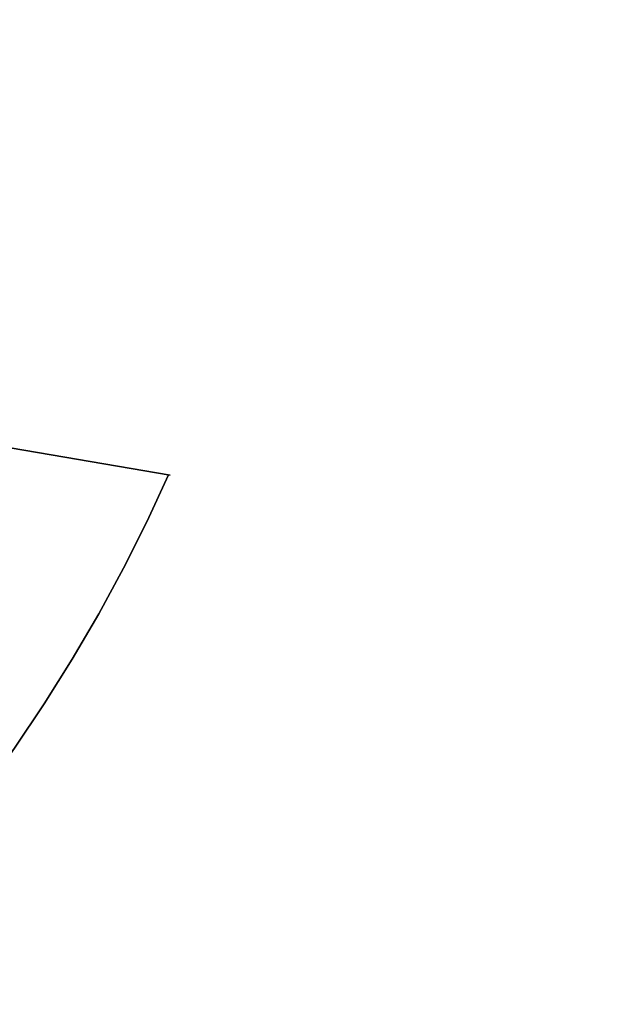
# Model space of a CAD drawing. Header units: millimetres. Extents: x -630 to 192, y -7 to 1615.
# Tile 7 of 249: x -616.77 to -614.96, y 16.75 to 19.8. Entities that reach past the tile are written whole.
import ezdxf

# ---------------------------------------------------------------- set-up
doc = ezdxf.new("R2010")
doc.units = ezdxf.units.MM
doc.header["$MEASUREMENT"] = 0
doc.layers.add('OVIDIO 160x80x72h', color=7, linetype='Continuous')

msp = doc.modelspace()

# ---------------------------------------------------------------- linework, layer by layer
at = {"layer": 'OVIDIO 160x80x72h', "extrusion": (0.108979, 0.202852, 0.973126)}
for points in [[(553.5254, 272.455), (553.5254, 433.1109)], [(553.5254, 433.1109), (553.5254, 272.455)], [(553.2299, 433.1109), (553.2299, 272.455)], [(552.9345, 433.1109), (552.9345, 272.455)], [(552.9345, 272.455), (552.9345, 433.1109)]]:
    msp.add_lwpolyline(points, dxfattribs=at)
at = {"layer": 'OVIDIO 160x80x72h', "extrusion": (0.881208, -0.265507, 0.391124)}
for points in [[(-115.7444, 836.9468), (-161.3641, 896.1669)], [(-161.3641, 896.1669), (-115.7444, 836.9468)]]:
    msp.add_lwpolyline(points, dxfattribs=at)
at = {"layer": 'OVIDIO 160x80x72h', "extrusion": (0.881185, -0.265561, 0.391139)}
for points in [[(-162.1255, 895.6349), (-115.8052, 835.5167)], [(-115.8052, 835.5167), (-162.1255, 895.6349)]]:
    msp.add_lwpolyline(points, dxfattribs=at)
at = {"layer": 'OVIDIO 160x80x72h', "extrusion": (0.108995, 0.202872, 0.97312)}
for points in [[(551.0951, 426.5591), (551.0951, 431.5591)], [(551.0951, 431.5591), (551.0951, 426.5591)]]:
    msp.add_lwpolyline(points, dxfattribs=at)
at = {"layer": 'OVIDIO 160x80x72h', "extrusion": (0.881271, -0.26535, 0.391089)}
for points in [[(-158.1669, 893.2817), (-160.2822, 896.0292)], [(-160.2822, 896.0292), (-158.1669, 893.2817)]]:
    msp.add_lwpolyline(points, dxfattribs=at)
at = {"layer": 'OVIDIO 160x80x72h', "extrusion": (0.881275, -0.265352, 0.39108)}
msp.add_lwpolyline([(-158.2572, 893.2101), (-160.1831, 895.7114)], dxfattribs=at)
at = {"layer": 'OVIDIO 160x80x72h', "extrusion": (0.881269, -0.265358, 0.391088)}
for points in [[(-158.3513, 893.1431), (-160.0876, 895.3984)], [(-160.0876, 895.3984), (-158.3513, 893.1431)]]:
    msp.add_lwpolyline(points, dxfattribs=at)
at = {"layer": 'OVIDIO 160x80x72h', "extrusion": (-0.276068, 0.12261, 0.953286)}
msp.add_lwpolyline([(232.636, -326.6049), (232.636, -328.1049)], dxfattribs=at)
at = {"layer": 'OVIDIO 160x80x72h', "extrusion": (-6.90177e-06, 1.1773e-06, 1)}
for points in [[(-617.9004, 18.6596), (-616.3, 18.3866)], [(-616.3, 18.3866), (-617.9004, 18.6596)]]:
    msp.add_lwpolyline(points, dxfattribs=at)
at = {"layer": 'OVIDIO 160x80x72h'}
for points in [[(-616.3049, 18.3874, 719.8662), (-616.372, 18.2427, 719.8661), (-616.4441, 18.0995, 719.866), (-616.521, 17.9578, 719.866), (-616.6028, 17.8177, 719.8662), (-616.6895, 17.6792, 719.8666), (-616.7811, 17.5422, 719.8669), (-616.8781, 17.4065, 719.8669), (-616.9806, 17.2719, 719.8662), (-617.0889, 17.1383, 719.8645), (-617.2027, 17.0064, 719.8624), (-617.3216, 16.8768, 719.8607), (-617.4453, 16.7501, 719.8599)], [(-617.4453, 16.7501, 719.8599), (-617.3216, 16.8768, 719.8607), (-617.2027, 17.0064, 719.8624), (-617.0889, 17.1383, 719.8645), (-616.9806, 17.2719, 719.8662), (-616.8781, 17.4065, 719.8669), (-616.7811, 17.5422, 719.8669), (-616.6895, 17.6792, 719.8666), (-616.6028, 17.8177, 719.8662), (-616.521, 17.9578, 719.866), (-616.4441, 18.0995, 719.866), (-616.372, 18.2427, 719.8661), (-616.3049, 18.3874, 719.8662)]]:
    msp.add_polyline3d(points, dxfattribs=at)

doc.saveas('drawing.dxf')
